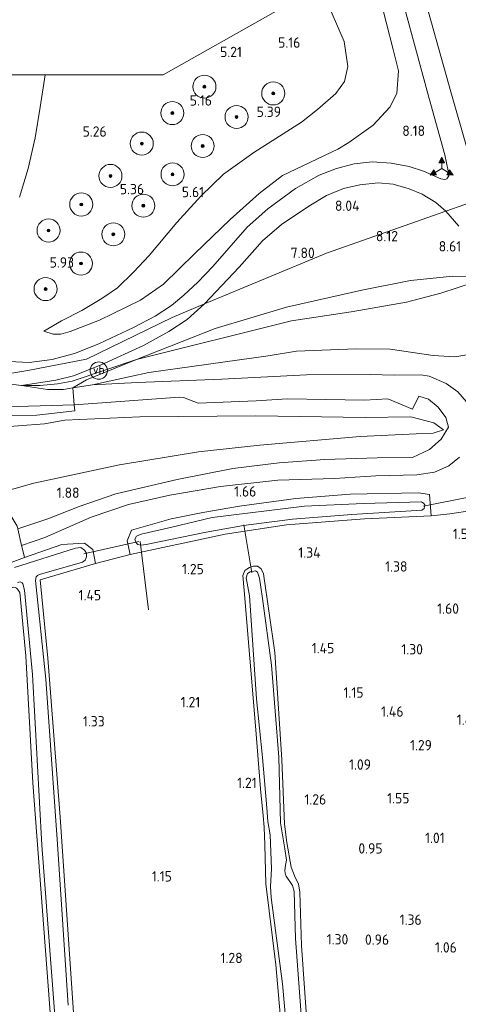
# Model space of a CAD drawing. Extents: x 130905 to 137824, y 412333 to 417928.
# Tile 256 of 256: x 136212 to 136288, y 416662 to 416833. Entities that reach past the tile are written whole.
import ezdxf
from ezdxf.enums import TextEntityAlignment as Align
from ezdxf.lldxf.tags import DXFTag

# ---------------------------------------------------------------- set-up
doc = ezdxf.new("R2010")
doc.units = 0
for name, color, linetype, lineweight in [('B-ME-BV-GELEIDECONSTRUCTIE_GELEIDERAIL-G', 210, 'BV-GELEIDERAIL', 18), ('B-ME-GR-BOOM-S', 90, 'Continuous', 25), ('B-ME-GR-GRAS-GV', 60, 'Continuous', 13), ('B-ME-GW-TALUD_KRUIN-G', 90, 'Continuous', 18), ('B-ME-GW-TALUD_TEEN-G', 90, 'Continuous', 18), ('B-ME-IE-MEUBILAIR_WEGMEUBILAIR-S', 7, 'Continuous', 25), ('B-ME-IE-MEUBILAIR_WEGMEUBILAIR_VERKEERSBORD-S', 7, 'Continuous', 25), ('B-ME-IE-TERREINAFSCHEIDING_DOORGANG-G', 210, 'Continuous', 18), ('B-ME-IE-TERREINAFSCHEIDING_KUNSTMATIG_HEKWERK-G', 20, 'IE-TERREINAFSCHEIDING-KUNSTMATIG', 18), ('B-ME-KG-GRENS_OPNAME-G', 210, 'KG-OPNAME', 18), ('B-ME-KL-MANTELBUIS-G', 7, 'Continuous', 18), ('B-ME-KW-KUNSTWERK_DUIKER-G', 170, 'Continuous', 18), ('B-ME-OG-WATER_SLOOT-G', 120, 'Continuous', 18), ('B-ME-OG-WATER_SLOOT-GV', 120, 'Continuous', 18), ('B-ME-VH-VERHARDING_ASFALT-GV', 252, 'Continuous', 18), ('B-ME-VH-VERHARDING_HALFVERHARDING-GV', 252, 'Continuous', 18), ('B-ME-WH-WINTERBED-G', 150, 'WH-WINTERBED', 18), ('X-XX-AL-HOOGTELABEL-S', 7, 'Continuous', 25)]:
    doc.layers.add(name, color=color, linetype=linetype, lineweight=lineweight)
doc.styles.add('NLCS-ISO', font='NLCS-ISO.ttf')
doc.styles.add('NLCS-ISO-ANNOTATIVE-T18', font='NLCS-ISO.ttf', dxfattribs={"height": 1.8})
doc.styles.get("Standard").update_dxf_attribs({"font": 'arial.ttf'})
doc.linetypes.add('BV-GELEIDERAIL', pattern='A,10,-3,[108,NLCS.SHX,S=1,R=0,X=0,Y=0],-3', length=16)
doc.linetypes.add('IE-TERREINAFSCHEIDING-KUNSTMATIG', pattern='A,4,[82,NLCS.SHX,S=0.75,R=90,X=0,Y=0],4,-2', length=10)
tags = doc.linetypes.add('KG-OPNAME', pattern='A,5.5,-2,["O",Standard,S=1.8,R=0,X=-0.5,Y=-0.9],-2,5.5,-2,[5,NLCS.SHX,S=0.75,R=0,X=0,Y=0],-2', length=19).pattern_tags.tags
tags[6] = DXFTag(74, 10)
tags = doc.linetypes.add('WH-WINTERBED', pattern='A,6,-3.5,["WB",Standard,S=1.8,R=0,X=-1.5,Y=-0.9],-3.5,6,-3.5,6,-3.5,6,-3.5,6,-3.5', length=51).pattern_tags.tags
tags[6] = DXFTag(74, 10)

# ---------------------------------------------------------------- blocks, each defined once
blk = doc.blocks.new('SAL-HOOGTELABEL-SO')
at = {"color": 0, "linetype": 'ByBlock', "lineweight": -2, "style": 'NLCS-ISO-ANNOTATIVE-T18'}
blk.add_attdef('HOOGTE', text='', height=1.8, dxfattribs=at).set_placement((2.79, 0), align=Align.RIGHT)
blk = doc.blocks.new('SGR-BOOM_01-SO')
at = {"linetype": 'ByBlock', "lineweight": 18}
h = blk.add_hatch(color=0, dxfattribs=at)
h.dxf.hatch_style = 1
edge = h.paths.add_edge_path()
edge.add_arc((0, 0), 0.25, 0, 360)
at = {"color": 0, "linetype": 'ByBlock', "lineweight": 18}
for radius in [2, 0.25]:
    blk.add_circle((0, 0), radius, dxfattribs=at)
blk = doc.blocks.new('SIE-WEG_VERKEERSBORD_WEGWIJZER-SO')
at = {"linetype": 'ByBlock', "lineweight": 18}
h = blk.add_hatch(color=0, dxfattribs=at)
h.dxf.hatch_style = 1
h.paths.add_polyline_path([(0.5, 1), (0, 2), (-0.5, 1)])
h = blk.add_hatch(color=0, dxfattribs=at)
h.dxf.hatch_style = 1
h.paths.add_polyline_path([(-1.38, -0.22), (-2, -1.15), (-0.88, -1.09)])
h = blk.add_hatch(color=0, dxfattribs=at)
h.dxf.hatch_style = 1
h.paths.add_polyline_path([(1.38, -0.22), (2, -1.15), (0.88, -1.09)])
at = {"color": 0, "linetype": 'ByBlock', "lineweight": 18}
for points in [[(0.5, 1), (0, 2), (-0.5, 1)], [(-1.38, -0.22), (-2, -1.15), (-0.88, -1.09)], [(1.38, -0.22), (2, -1.15), (0.88, -1.09)]]:
    blk.add_lwpolyline(points, close=True, dxfattribs=at)
for points in [[(-1.13, -0.65), (0, 0)], [(0, 1), (0, 0)], [(1.13, -0.65), (0, 0)]]:
    blk.add_lwpolyline(points, dxfattribs=at)
blk = doc.blocks.new('SIE-WEG_PAAL_VERKEERSBORD-SO')
at = {"color": 0, "linetype": 'ByBlock', "lineweight": 18}
blk.add_circle((0, 0), 1.5, dxfattribs=at)
at = {"color": 0, "linetype": 'ByBlock', "lineweight": 18, "style": 'NLCS-ISO'}
blk.add_text('vb', height=1.5, dxfattribs=at).set_placement((0, 0.13), align=Align.MIDDLE_CENTER)

msp = doc.modelspace()

# ---------------------------------------------------------------- linework, layer by layer
at = {"layer": 'B-ME-BV-GELEIDECONSTRUCTIE_GELEIDERAIL-G'}
msp.add_polyline3d([(136279.672, 416845.131, 9.072), (136286.539, 416820.778, 9.319), (136292.324, 416800.554, 9.546), (136297.056, 416784.707, 9.828)], dxfattribs=at)
at = {"layer": 'B-ME-GR-GRAS-GV'}
for points in [[(136276.242, 416843.735, 8.034), (136282.759, 416819.61, 8.344), (136285.478, 416809.819, 8.395), (136286.08, 416807.048, 8.438), (136286.163, 416806.154, 8.434), (136285.861, 416805.684, 8.434), (136285.486, 416805.53, 8.434), (136284.812, 416805.645, 8.438), (136281.786, 416806.963, 8.258), (136279.272, 416807.788, 8.197), (136276.162, 416808.389, 8.103), (136272.847, 416808.588, 7.909), (136269.765, 416808.232, 7.802), (136266.678, 416807.465, 7.776), (136263.686, 416806.283, 7.75), (136259.537, 416803.967, 7.669), (136254.761, 416800.425, 7.608), (136251.142, 416797.28, 7.449), (136245.217, 416790.452, 7.449), (136242.614, 416787.736, 7.389), (136240.136, 416785.482, 7.32), (136237.99, 416783.687, 7.299), (136235.153, 416781.854, 7.269), (136231.428, 416779.863, 7.226), (136225.534, 416777.07, 6.946), (136221.322, 416775.437, 6.903), (136217.26, 416774.29, 6.675), (136213.316, 416773.773, 6.585), (136209.823, 416773.988, 6.463)], [(136272.84, 416842.352, 7.815), (136276.516, 416828.117, 7.978), (136277.469, 416824.37, 7.998), (136277.134, 416820.481, 8.007), (136275.924, 416818.063, 7.846), (136273.062, 416814.941, 7.796), (136268.794, 416811.985, 7.65), (136266.912, 416810.813, 7.611), (136257.274, 416806.225, 7.489), (136253.242, 416803.118, 7.527), (136248.222, 416798.619, 7.531), (136242.078, 416792.706, 7.415), (136236.609, 416787.39, 7.243), (136232.657, 416784.593, 7.17), (136225.485, 416781.153, 6.998), (136220.42, 416779.162, 6.711), (136218.788, 416778.697, 6.504), (136217.468, 416778.701, 6.439), (136215.817, 416779.255, 6.276), (136218.883, 416781.003, 6.029), (136222.459, 416782.842, 6.044), (136225.895, 416784.895, 5.775), (136228.633, 416786.728, 5.819), (136231.424, 416789.484, 5.601), (136234.117, 416792.358, 5.446), (136238.964, 416798.096, 5.531), (136243.122, 416802.669, 5.501), (136247.075, 416806.458, 5.484), (136252.329, 416810.216, 5.488), (136260.597, 416815.488, 5.286), (136263.399, 416817.674, 5.179), (136266.539, 416820.468, 5.187), (136268.05, 416822.559, 5.355), (136268.63, 416825.12, 5.282), (136267.979, 416829.51, 5.192), (136263.999, 416838.756, 4.873)], [(136263.999, 416838.756, 4.873), (136267.979, 416829.51, 5.192), (136268.63, 416825.12, 5.282), (136268.05, 416822.559, 5.355), (136266.539, 416820.468, 5.187), (136263.399, 416817.674, 5.179), (136260.597, 416815.488, 5.286), (136252.329, 416810.216, 5.488), (136247.075, 416806.458, 5.484), (136243.122, 416802.669, 5.501), (136238.964, 416798.096, 5.531), (136234.117, 416792.358, 5.446), (136231.424, 416789.484, 5.601), (136228.633, 416786.728, 5.819), (136225.895, 416784.895, 5.775), (136222.459, 416782.842, 6.044), (136218.883, 416781.003, 6.029), (136215.817, 416779.255, 6.276), (136217.468, 416778.701, 6.439), (136218.788, 416778.697, 6.504), (136220.42, 416779.162, 6.711), (136225.485, 416781.153, 6.998), (136232.657, 416784.593, 7.17), (136236.609, 416787.39, 7.243), (136242.078, 416792.706, 7.415), (136248.222, 416798.619, 7.531), (136253.242, 416803.118, 7.527), (136257.274, 416806.225, 7.489), (136266.912, 416810.813, 7.611), (136268.794, 416811.985, 7.65), (136273.062, 416814.941, 7.796), (136275.924, 416818.063, 7.846), (136277.134, 416820.481, 8.007), (136277.469, 416824.37, 7.998), (136276.516, 416828.117, 7.978), (136272.84, 416842.352, 7.815)], [(136211.622, 416802.479, 5.652), (136213.121, 416807.46, 5.637), (136214.318, 416812.754, 5.456), (136215.201, 416818.114, 5.271), (136216.068, 416823.699, 5.094), (136236.561, 416823.719, 5.144), (136261.106, 416837.58, 4.873)], [(136290.157, 416788.717, 8.772), (136286.875, 416788.768, 8.597), (136279.549, 416788.005, 7.961), (136271.057, 416786.357, 7.565), (136258.007, 416783.368, 7.536), (136245.595, 416779.674, 7.334), (136231.942, 416774.316, 7.054), (136220.751, 416770.536, 6.807), (136218.224, 416770.095, 6.714), (136215.202, 416769.831, 6.585), (136211.941, 416769.824, 6.285), (136217.915, 416770.718, 6.737), (136221.013, 416771.456, 6.817), (136225.792, 416773.397, 6.946), (136233.151, 416776.731, 7.024), (136237.527, 416779.157, 7.148), (136240.708, 416781.279, 7.152), (136243.739, 416783.956, 7.157), (136249.784, 416790.339, 7.393), (136253.805, 416794.922, 7.505), (136257.128, 416797.723, 7.561), (136261.858, 416800.93, 7.677), (136264.938, 416802.743, 7.785), (136267.862, 416803.972, 7.819), (136270.716, 416804.599, 7.871), (136273.918, 416804.97, 7.926), (136276.507, 416804.709, 7.957), (136279.29, 416803.918, 8.094), (136281.555, 416802.989, 8.249), (136283.901, 416801.567, 8.352), (136285.642, 416800.039, 8.465), (136287.901, 416797.437, 8.524)], [(136289.229, 416766.972, 2.526), (136287.765, 416768.697, 2.614), (136285.717, 416770.166, 2.739), (136282.789, 416771.405, 3.126), (136281.321, 416771.682, 3.139), (136276.704, 416771.616, 3.289), (136272.498, 416771.694, 3.401), (136261.471, 416771.639, 3.672), (136246.745, 416770.905, 4.499), (136232.121, 416770.32, 5.54), (136224.314, 416769.92, 6.025), (136230.911, 416771.379, 5.671), (136234.098, 416772.052, 5.591), (136254.788, 416774.934, 4.247), (136259.704, 416775.743, 4.074), (136270.051, 416776.175, 3.752), (136276, 416776.115, 3.552), (136283.46, 416774.981, 3.265), (136287.237, 416774.759, 3.201), (136293.803, 416775.9, 3.105)], [(136207.234, 416766.053, 6.21), (136221.084, 416766.464, 5.927), (136221.209, 416765.427, 5.897), (136214.646, 416764.648, 6.099), (136207.675, 416764.565, 6.185)], [(136207.675, 416764.565, 6.185), (136214.646, 416764.648, 6.099), (136221.209, 416765.427, 5.897), (136221.084, 416766.464, 5.927), (136225.15, 416766.742, 5.709), (136239.37, 416767.789, 4.942), (136240.078, 416767.724, 4.947), (136242.643, 416766.738, 4.554), (136252.717, 416767.167, 4.048), (136258.151, 416767.479, 3.77), (136264.801, 416767.354, 3.486), (136271.553, 416767.259, 3.151), (136275.59, 416767.501, 3.201), (136279.869, 416765.701, 3.101), (136280.975, 416767.97, 3.076), (136282.68, 416767.439, 2.826), (136284.329, 416766.031, 2.751), (136285.668, 416764.273, 2.451), (136286.106, 416762.558, 2.301), (136284.831, 416760.52, 2.201), (136282.805, 416758.683, 2.051), (136279.896, 416757.322, 1.926), (136273.716, 416757.261, 1.864), (136264.628, 416756.945, 1.801), (136256.721, 416756.367, 1.789), (136248.695, 416755.392, 1.739), (136239.005, 416753.468, 1.851), (136228.374, 416751.03, 1.751), (136221.975, 416748.804, 1.801), (136216.534, 416746.647, 1.826), (136211.302, 416744.954, 1.7)], [(136207.115, 416750.888, 2.156), (136214.088, 416752.847, 2.341), (136229.003, 416756.053, 2.308), (136242.729, 416758.289, 2.175), (136253.333, 416759.441, 1.993), (136270.77, 416760.953, 2.138), (136280.499, 416761.42, 2.293), (136283.48, 416761.559, 2.297), (136285.244, 416762.107, 2.315), (136283.552, 416763.3, 2.666), (136279.568, 416764.364, 2.968), (136271.676, 416764.225, 3.076), (136252.673, 416764.557, 4.056), (136232.491, 416764.395, 5.123), (136219.504, 416763.769, 5.723), (136215.941, 416763.167, 5.773), (136202.196, 416762.097, 6.15)], [(136221.675, 416650.814, 1.338), (136220.166, 416672.859, 1.374), (136218.658, 416694.904, 1.41), (136216.561, 416722.526, 1.33), (136215.213, 416736.09, 1.418), (136224.813, 416738.953, 1.623), (136230.812, 416740.494, 1.615), (136247.325, 416744.01, 1.334), (136258.001, 416745.627, 1.322), (136271.522, 416746.651, 1.421), (136283.143, 416747.219, 1.525), (136286.367, 416747.515, 1.596), (136290.252, 416748.109, 1.541), (136292.078, 416748.39, 1.515), (136296.36, 416749.615, 1.551), (136297.624, 416749.976, 1.562), (136329.588, 416760.791, 1.299), (136337.709, 416734.567, 1.248), (136345.829, 416708.344, 1.197), (136352.099, 416688.042, 1.236), (136358.368, 416667.739, 1.274), (136366.392, 416640.671, 1.111)], [(136290.252, 416748.109, 1.541), (136286.367, 416747.515, 1.596), (136283.143, 416747.219, 1.525), (136282.804, 416750.902, 1.753), (136280.892, 416751.164, 1.743), (136269.054, 416750.946, 1.698), (136259.609, 416750.189, 1.645), (136249.811, 416748.868, 1.672), (136243.437, 416747.759, 1.622), (136237.97, 416746.651, 1.615), (136231.06, 416744.705, 1.598), (136230.309, 416742.867, 1.618), (136230.812, 416740.494, 1.615), (136224.813, 416738.953, 1.623), (136224.344, 416741.377, 1.653), (136222.882, 416742.424, 1.644), (136218.996, 416742.227, 1.737), (136212.475, 416739.951, 1.61), (136212.13, 416741.39, 1.666), (136211.973, 416742.064, 1.672), (136216.022, 416743.452, 1.751), (136224.056, 416746.981, 1.776), (136230.568, 416749.148, 1.839), (136237.724, 416750.807, 1.764), (136246.554, 416752.285, 1.714), (136256.508, 416753.374, 1.626), (136266.304, 416753.679, 1.739), (136273.479, 416754.14, 1.789), (136280.605, 416754.294, 1.851), (136283.722, 416754.763, 1.876), (136286.162, 416755.866, 1.914), (136288.035, 416757.374, 1.926)], [(136196.059, 416733.842, 1.457), (136212.475, 416739.951, 1.61), (136218.996, 416742.227, 1.737), (136222.882, 416742.424, 1.644), (136224.344, 416741.377, 1.653), (136224.813, 416738.953, 1.623), (136215.213, 416736.09, 1.418), (136216.561, 416722.526, 1.33), (136218.658, 416694.904, 1.41), (136220.166, 416672.859, 1.374), (136221.675, 416650.814, 1.338)], [(136220.057, 416662.284, 0.73), (136218.232, 416690.216, 0.73), (136216.194, 416718.875, 0.73), (136214.4, 416735.988, 0.73), (136214.503, 416736.616, 0.73), (136214.761, 416736.827, 0.73), (136215.072, 416736.996, 0.73), (136222.559, 416739.14, 0.73), (136223.036, 416739.521, 0.73), (136223.242, 416740.071, 0.73), (136223.24, 416740.69, 0.73), (136222.912, 416741.249, 0.73), (136222.278, 416741.694, 0.73), (136221.366, 416741.609, 0.73), (136210.721, 416738.258, 0.73)], [(136262.279, 416648.82, 1.197), (136260.569, 416672.682, 1.197), (136260.315, 416681.907, 1.046), (136260.045, 416683.35, 1.042), (136259.519, 416684.428, 1.037), (136258.788, 416686.226, 1.157), (136258.042, 416690.51, 1.167), (136257.635, 416693.684, 1.177), (136257.17, 416704.925, 1.257), (136255.99, 416723.485, 1.218), (136254.008, 416737.139, 1.194), (136253.592, 416738.021, 1.221), (136252.955, 416738.436, 1.211), (136252.254, 416738.452, 1.307), (136251.543, 416738.214, 1.267), (136251.076, 416737.96, 1.192), (136250.731, 416737.705, 1.192), (136250.407, 416736.842, 1.168), (136250.627, 416734.23, 1.21), (136252.597, 416710.756, 1.257), (136253.481, 416699.813, 1.331), (136253.919, 416695.121, 1.217), (136254.137, 416693.184, 1.232), (136254.247, 416690.132, 1.17), (136254.382, 416683.371, 1.15), (136256.158, 416669.277, 1.188), (136259.392, 416632.474, 1.141)], [(136259.392, 416632.474, 1.141), (136256.158, 416669.277, 1.188), (136254.382, 416683.371, 1.15), (136254.247, 416690.132, 1.17), (136254.137, 416693.184, 1.232), (136253.919, 416695.121, 1.217), (136253.481, 416699.813, 1.331), (136252.597, 416710.756, 1.257), (136250.627, 416734.23, 1.21), (136250.407, 416736.842, 1.168), (136250.731, 416737.705, 1.192), (136251.076, 416737.96, 1.192), (136251.543, 416738.214, 1.267), (136252.254, 416738.452, 1.307), (136252.955, 416738.436, 1.211), (136253.592, 416738.021, 1.221), (136254.008, 416737.139, 1.194), (136255.99, 416723.485, 1.218), (136257.17, 416704.925, 1.257), (136257.635, 416693.684, 1.177), (136258.042, 416690.51, 1.167), (136258.788, 416686.226, 1.157), (136259.519, 416684.428, 1.037), (136260.045, 416683.35, 1.042), (136260.315, 416681.907, 1.046), (136260.569, 416672.682, 1.197), (136262.279, 416648.82, 1.197)], [(136261.03, 416653.682, 0.87), (136259.528, 416673.865, 0.87), (136259.348, 416682.046, 0.87), (136259.044, 416683.058, 0.874), (136257.957, 416684.655, 0.874), (136257.801, 416684.919, 0.874), (136257.706, 416685.582, 0.874), (136257.832, 416686.606, 0.874), (136257.968, 416687.437, 0.874), (136257.673, 416689.446, 0.874), (136256.94, 416693.935, 0.874), (136256.674, 416705.304, 0.874), (136255.359, 416721.273, 0.874), (136253.838, 416732.832, 0.874), (136253.549, 416734.817, 0.874), (136253.286, 416736.383, 0.874), (136252.944, 416737.42, 0.874), (136252.601, 416737.66, 0.874), (136251.657, 416737.484, 0.874), (136251.198, 416737.178, 0.874), (136251.007, 416736.453, 0.874), (136251.566, 416733.341, 0.874), (136252.763, 416715.442, 0.874), (136253.834, 416705.261, 0.874), (136254.57, 416696.527, 0.874), (136254.735, 416694.176, 0.874), (136255.137, 416691.846, 0.87), (136255.362, 416685.95, 0.87), (136255.234, 416682.886, 0.87), (136255.324, 416680.958, 0.87), (136257.287, 416666.028, 0.87), (136260.127, 416634.359, 0.87)], [(136211.293, 416735.631, 0.73), (136211.717, 416735.765, 0.73), (136212.06, 416735.557, 0.73), (136212.171, 416735.42, 0.73), (136212.497, 416734.282, 0.73), (136213.879, 416719.681, 0.73), (136215.496, 416690.034, 0.73), (136218.252, 416653.679, 0.73), (136220.694, 416618.495, 0.73), (136224.086, 416578.692, 0.73), (136226.27, 416551.947, 0.73), (136228.455, 416525.202, 0.73), (136227.419, 416526.618, 1.302), (136226.092, 416543.911, 1.352), (136223.581, 416576.652, 1.363), (136221.296, 416603.183, 1.372), (136219.31, 416629.074, 1.388), (136216.848, 416662.57, 1.343), (136213.932, 416700.867, 1.216), (136212.688, 416722.884, 1.245), (136211.682, 416733.918, 1.361), (136211.247, 416734.495, 1.421)], [(136211.247, 416734.495, 1.421), (136211.682, 416733.918, 1.361), (136212.688, 416722.884, 1.245), (136213.932, 416700.867, 1.216), (136216.848, 416662.57, 1.343), (136219.31, 416629.074, 1.388), (136221.296, 416603.183, 1.372), (136223.581, 416576.652, 1.363), (136226.092, 416543.911, 1.352), (136227.419, 416526.618, 1.302), (136198.46, 416568.633, 1.322)]]:
    msp.add_polyline3d(points, dxfattribs=at)
for points in [[(136258.839, 416781.043, 6.967), (136231.942, 416774.316, 7.054), (136245.595, 416779.674, 7.334), (136258.007, 416783.368, 7.536), (136271.057, 416786.357, 7.565), (136279.549, 416788.005, 7.961), (136286.875, 416788.768, 8.597), (136290.157, 416788.717, 8.772), (136290.469, 416787.696, 8.197), (136284.785, 416785.804, 7.908), (136278.855, 416784.263, 7.559), (136269.207, 416782.61, 7.071)], [(136292.459, 416781.185, 5.517), (136293.803, 416775.9, 3.105), (136287.237, 416774.759, 3.201), (136283.46, 416774.981, 3.265), (136276, 416776.115, 3.552), (136270.051, 416776.175, 3.752), (136259.704, 416775.743, 4.074), (136254.788, 416774.934, 4.247), (136234.098, 416772.052, 5.591), (136230.911, 416771.379, 5.671), (136224.314, 416769.92, 6.025), (136220.892, 416769.377, 6.124), (136223.274, 416770.792, 6.723), (136229.478, 416773.355, 6.938), (136231.942, 416774.316, 7.054), (136258.839, 416781.043, 6.967), (136269.207, 416782.61, 7.071), (136278.855, 416784.263, 7.559), (136284.785, 416785.804, 7.908), (136290.469, 416787.696, 8.197)], [(136220.892, 416769.377, 6.124), (136219.239, 416769.083, 6.189), (136216.452, 416769.108, 6.219), (136211.941, 416769.824, 6.285), (136215.202, 416769.831, 6.585), (136218.224, 416770.095, 6.714), (136220.751, 416770.536, 6.807), (136231.942, 416774.316, 7.054), (136229.478, 416773.355, 6.938), (136223.274, 416770.792, 6.723)], [(136252.673, 416764.557, 4.056), (136271.676, 416764.225, 3.076), (136279.568, 416764.364, 2.968), (136283.552, 416763.3, 2.666), (136285.244, 416762.107, 2.315), (136283.48, 416761.559, 2.297), (136280.499, 416761.42, 2.293), (136270.77, 416760.953, 2.138), (136253.333, 416759.441, 1.993), (136242.729, 416758.289, 2.175), (136229.003, 416756.053, 2.308), (136214.088, 416752.847, 2.341), (136207.115, 416750.888, 2.156), (136204.79, 416753.493, 3.123), (136197.577, 416761.399, 6.198), (136202.196, 416762.097, 6.15), (136215.941, 416763.167, 5.773), (136219.504, 416763.769, 5.723), (136232.491, 416764.395, 5.123)], [(136282.804, 416750.902, 1.753), (136283.143, 416747.219, 1.525), (136271.522, 416746.651, 1.421), (136258.001, 416745.627, 1.322), (136247.325, 416744.01, 1.334), (136230.812, 416740.494, 1.615), (136230.309, 416742.867, 1.618), (136231.06, 416744.705, 1.598), (136237.97, 416746.651, 1.615), (136243.437, 416747.759, 1.622), (136249.811, 416748.868, 1.672), (136259.609, 416750.189, 1.645), (136269.054, 416750.946, 1.698), (136280.892, 416751.164, 1.743)], [(136135.686, 416709.436, 1.326), (136109.152, 416698.059, 1.326), (136103.723, 416706.02, 1.679), (136122.147, 416713.352, 1.695), (136145.481, 416724.354, 1.852), (136163.854, 416732.334, 1.887), (136184.395, 416740.782, 1.856), (136207.115, 416750.888, 2.156), (136209.63, 416747.987, 1.876), (136211.197, 416745.406, 1.704), (136211.302, 416744.954, 1.7), (136211.973, 416742.064, 1.672), (136212.13, 416741.39, 1.666), (136212.475, 416739.951, 1.61), (136196.059, 416733.842, 1.457), (136181.298, 416727.946, 1.264), (136179.79, 416727.209, 1.39), (136178.555, 416726.641, 1.248), (136174.678, 416725.162, 1.184), (136173.373, 416724.54, 1.36), (136153.418, 416716.696, 1.382), (136151.536, 416716.085, 1.372), (136147.108, 416714.415, 1.256)], [(136232.175, 416742.195, 0.41), (136232.703, 416742.096, 0.41), (136233.619, 416742.21, 0.41), (136244.029, 416744.361, 0.41), (136250.516, 416745.497, 0.41), (136259.046, 416746.591, 0.41), (136269.327, 416747.444, 0.41), (136281.497, 416748.153, 0.41), (136281.915, 416748.444, 0.41), (136281.952, 416748.799, 0.41), (136281.995, 416749.032, 0.41), (136282.013, 416749.128, 0.41), (136281.867, 416749.346, 0.41), (136281.457, 416749.629, 0.41), (136271.36, 416749.349, 0.41), (136261.105, 416748.865, 0.41), (136245.073, 416746.903, 0.41), (136238.095, 416745.227, 0.41), (136232.76, 416744.01, 0.41), (136231.939, 416743.641, 0.41), (136231.668, 416743.125, 0.41), (136231.825, 416742.637, 0.41), (136232.007, 416742.397, 0.41)]]:
    msp.add_polyline3d(points, close=True, dxfattribs=at)
at = {"layer": 'B-ME-GW-TALUD_KRUIN-G'}
for points in [[(136272.84, 416842.352, 7.815), (136276.516, 416828.117, 7.978), (136277.469, 416824.37, 7.998), (136277.134, 416820.481, 8.007), (136275.924, 416818.063, 7.846), (136273.062, 416814.941, 7.796), (136268.794, 416811.985, 7.65), (136266.912, 416810.813, 7.611), (136257.274, 416806.225, 7.489), (136253.242, 416803.118, 7.527), (136248.222, 416798.619, 7.531), (136242.078, 416792.706, 7.415), (136236.609, 416787.39, 7.243), (136232.657, 416784.593, 7.17), (136225.485, 416781.153, 6.998), (136220.42, 416779.162, 6.711), (136218.788, 416778.697, 6.504), (136217.468, 416778.701, 6.439), (136215.817, 416779.255, 6.276)], [(136290.469, 416787.696, 8.197), (136284.785, 416785.804, 7.908), (136278.855, 416784.263, 7.559), (136269.207, 416782.61, 7.071), (136258.839, 416781.043, 6.967), (136231.942, 416774.316, 7.054), (136220.751, 416770.536, 6.807), (136218.224, 416770.095, 6.714), (136215.202, 416769.831, 6.585), (136211.941, 416769.824, 6.285)], [(136093.448, 416720.882, 6.194), (136104.447, 416726.428, 6.297), (136119.78, 416734.886, 6.406), (136131.689, 416740.19, 6.422), (136146.502, 416745.443, 6.214), (136160.459, 416750.049, 6.373), (136180.472, 416755.877, 6.278), (136197.577, 416761.399, 6.198), (136202.196, 416762.097, 6.15), (136215.941, 416763.167, 5.773), (136219.504, 416763.769, 5.723), (136232.491, 416764.395, 5.123), (136252.673, 416764.557, 4.056), (136271.676, 416764.225, 3.076), (136279.568, 416764.364, 2.968), (136283.552, 416763.3, 2.666), (136285.244, 416762.107, 2.315)]]:
    msp.add_polyline3d(points, dxfattribs=at)
at = {"layer": 'B-ME-GW-TALUD_TEEN-G'}
for points in [[(136215.817, 416779.255, 6.276), (136218.883, 416781.003, 6.029), (136222.459, 416782.842, 6.044), (136225.895, 416784.895, 5.775), (136228.633, 416786.728, 5.819), (136231.424, 416789.484, 5.601), (136234.117, 416792.358, 5.446), (136238.964, 416798.096, 5.531), (136243.122, 416802.669, 5.501), (136247.075, 416806.458, 5.484), (136252.329, 416810.216, 5.488), (136260.597, 416815.488, 5.286), (136263.399, 416817.674, 5.179), (136266.539, 416820.468, 5.187), (136268.05, 416822.559, 5.355), (136268.63, 416825.12, 5.282), (136267.979, 416829.51, 5.192), (136263.999, 416838.756, 4.873)], [(136420.595, 416833.727, 2.596), (136412.834, 416826.602, 2.383), (136403.446, 416817.204, 2.048), (136393.055, 416808.104, 1.708), (136383.261, 416800.204, 1.633), (136371.403, 416793.42, 1.881), (136359.896, 416788.603, 1.9), (136344.797, 416783.246, 2.051), (136330.853, 416779.316, 2.103), (136321.292, 416778.423, 2.127), (136318.222, 416779.086, 2.437), (136315.622, 416780.088, 2.852), (136314.073, 416781.246, 2.888), (136293.803, 416775.9, 3.105), (136287.237, 416774.759, 3.201), (136283.46, 416774.981, 3.265), (136276, 416776.115, 3.552), (136270.051, 416776.175, 3.752), (136259.704, 416775.743, 4.074), (136254.788, 416774.934, 4.247), (136234.098, 416772.052, 5.591), (136230.911, 416771.379, 5.671), (136224.314, 416769.92, 6.025)], [(136211.941, 416769.824, 6.285), (136216.452, 416769.108, 6.219), (136219.239, 416769.083, 6.189), (136220.892, 416769.377, 6.124), (136224.314, 416769.92, 6.025)], [(136103.723, 416706.02, 1.679), (136122.147, 416713.352, 1.695), (136145.481, 416724.354, 1.852), (136163.854, 416732.334, 1.887), (136184.395, 416740.782, 1.856), (136207.115, 416750.888, 2.156), (136214.088, 416752.847, 2.341), (136229.003, 416756.053, 2.308), (136242.729, 416758.289, 2.175), (136253.333, 416759.441, 1.993), (136270.77, 416760.953, 2.138), (136280.499, 416761.42, 2.293), (136283.48, 416761.559, 2.297), (136285.244, 416762.107, 2.315)]]:
    msp.add_polyline3d(points, dxfattribs=at)
at = {"layer": 'B-ME-IE-TERREINAFSCHEIDING_DOORGANG-G'}
for points in [[(136220.892, 416769.377, 6.124), (136221.084, 416766.464, 5.927), (136221.209, 416765.427, 5.897)], [(136286.367, 416747.515, 1.596), (136290.252, 416748.109, 1.541)], [(136211.197, 416745.406, 1.704), (136211.302, 416744.954, 1.7), (136211.973, 416742.064, 1.672), (136212.13, 416741.39, 1.666)], [(136224.813, 416738.953, 1.623), (136230.812, 416740.494, 1.615)]]:
    msp.add_polyline3d(points, dxfattribs=at)
at = {"layer": 'B-ME-IE-TERREINAFSCHEIDING_KUNSTMATIG_HEKWERK-G'}
for points in [[(136220.892, 416769.377, 6.124), (136223.274, 416770.792, 6.723), (136229.478, 416773.355, 6.938), (136231.942, 416774.316, 7.054), (136245.595, 416779.674, 7.334), (136258.007, 416783.368, 7.536), (136271.057, 416786.357, 7.565), (136279.549, 416788.005, 7.961), (136286.875, 416788.768, 8.597), (136290.157, 416788.717, 8.772)], [(136221.209, 416765.427, 5.897), (136214.646, 416764.648, 6.099), (136207.675, 416764.565, 6.185), (136203.204, 416765.283, 6.288), (136194.429, 416765.02, 6.224), (136187.874, 416762.747, 6.34), (136175.896, 416758.179, 6.353), (136160.658, 416752.829, 6.542), (136136.889, 416744.307, 6.585), (136126.195, 416740.316, 6.598), (136117.5, 416737.115, 6.641), (136113.44, 416735.54, 6.671), (136106.75, 416730.327, 6.671), (136099.955, 416725.161, 6.447)], [(136283.143, 416747.219, 1.525), (136286.367, 416747.515, 1.596)], [(136212.475, 416739.951, 1.61), (136212.13, 416741.39, 1.666)]]:
    msp.add_polyline3d(points, dxfattribs=at)
at = {"layer": 'B-ME-KG-GRENS_OPNAME-G'}
msp.add_polyline3d([(136261.106, 416837.58, 4.873), (136236.561, 416823.719, 5.144), (136216.068, 416823.699, 5.094), (136210.504, 416823.719, 4.989), (136206.899, 416823.719, 4.796), (136200.209, 416823.719, 1.111), (136199.155, 416823.719, 0.044), (136197.554, 416823.719, 0.044), (136195.837, 416823.62, 1.07), (136182.281, 416823.719, 0.982), (136160.477, 416814.924, 0.999), (136127.068, 416801.449, 1.038), (136104.775, 416786.154, 1.034), (136076.208, 416766.556, 0.84), (136071.644, 416764.627, 0.811), (136065.154, 416761.884, 0.844)], dxfattribs=at)
at = {"layer": 'B-ME-KL-MANTELBUIS-G'}
msp.add_polyline3d([(136234.017, 416730.912, 0.804), (136232.563, 416742.728, 0.834)], dxfattribs=at)
at = {"layer": 'B-ME-KW-KUNSTWERK_DUIKER-G'}
for points in [[(136297.521, 416751.989, 0.95), (136281.81, 416748.872, 0.62)], [(136251.991, 416737.3, 0.892), (136250.598, 416745.66, 0.792)], [(136222.806, 416740.593, 0.604), (136232.366, 416742.745, 0.41)]]:
    msp.add_polyline3d(points, dxfattribs=at)
at = {"layer": 'B-ME-OG-WATER_SLOOT-G'}
msp.add_polyline3d([(136230.812, 416740.494, 1.615), (136230.309, 416742.867, 1.618), (136231.06, 416744.705, 1.598), (136237.97, 416746.651, 1.615), (136243.437, 416747.759, 1.622), (136249.811, 416748.868, 1.672), (136259.609, 416750.189, 1.645), (136269.054, 416750.946, 1.698), (136280.892, 416751.164, 1.743), (136282.804, 416750.902, 1.753), (136283.143, 416747.219, 1.525), (136271.522, 416746.651, 1.421), (136258.001, 416745.627, 1.322), (136247.325, 416744.01, 1.334)], close=True, dxfattribs=at)
for points in [[(136179.79, 416727.209, 1.39), (136181.298, 416727.946, 1.264), (136196.059, 416733.842, 1.457), (136212.475, 416739.951, 1.61), (136218.996, 416742.227, 1.737), (136222.882, 416742.424, 1.644), (136224.344, 416741.377, 1.653), (136224.813, 416738.953, 1.623), (136215.213, 416736.09, 1.418), (136216.561, 416722.526, 1.33), (136218.658, 416694.904, 1.41), (136220.166, 416672.859, 1.374), (136221.675, 416650.814, 1.338), (136223.514, 416625.538, 1.304), (136225.353, 416600.263, 1.27), (136227.003, 416578.574, 1.372), (136228.653, 416556.885, 1.474), (136231.063, 416521.384, 1.476)], [(136260.045, 416683.35, 1.042), (136259.519, 416684.428, 1.037), (136258.788, 416686.226, 1.157), (136258.042, 416690.51, 1.167), (136257.635, 416693.684, 1.177), (136257.17, 416704.925, 1.257), (136255.99, 416723.485, 1.218), (136254.008, 416737.139, 1.194), (136253.592, 416738.021, 1.221), (136252.955, 416738.436, 1.211), (136252.254, 416738.452, 1.307), (136251.543, 416738.214, 1.267), (136251.076, 416737.96, 1.192), (136250.731, 416737.705, 1.192), (136250.407, 416736.842, 1.168), (136250.627, 416734.23, 1.21), (136252.597, 416710.756, 1.257), (136253.481, 416699.813, 1.331), (136253.919, 416695.121, 1.217), (136254.137, 416693.184, 1.232), (136254.247, 416690.132, 1.17), (136254.382, 416683.371, 1.15)], [(136179.79, 416727.209, 1.39), (136179.47, 416726.407, 1.37), (136179.723, 416724.985, 1.36), (136180.308, 416724.09, 1.265), (136181.183, 416723.669, 1.255), (136183.682, 416724.435, 1.408), (136208.702, 416734.139, 1.425), (136210.571, 416734.791, 1.425), (136210.852, 416734.771, 1.425), (136211.096, 416734.652, 1.425), (136211.247, 416734.495, 1.421), (136211.682, 416733.918, 1.361), (136212.688, 416722.884, 1.245), (136213.932, 416700.867, 1.216), (136216.848, 416662.57, 1.343), (136219.31, 416629.074, 1.388), (136221.296, 416603.183, 1.372), (136223.581, 416576.652, 1.363), (136226.092, 416543.911, 1.352), (136227.419, 416526.618, 1.302)], [(136270.758, 416499.251, 1.625), (136268.588, 416526.877, 1.244), (136265.158, 416563.571, 1.154), (136262.615, 416595.762, 1.128), (136259.392, 416632.474, 1.141), (136256.158, 416669.277, 1.188), (136254.382, 416683.371, 1.15)], [(136260.045, 416683.35, 1.042), (136260.315, 416681.907, 1.046), (136260.569, 416672.682, 1.197), (136262.279, 416648.82, 1.197), (136264.784, 416618.054, 1.141), (136266.727, 416596.557, 1.137), (136269.077, 416564.395, 1.137), (136271.34, 416533.965, 1.188), (136274.397, 416500.144, 1.543)]]:
    msp.add_polyline3d(points, dxfattribs=at)
at = {"layer": 'B-ME-OG-WATER_SLOOT-GV'}
msp.add_polyline3d([(136233.619, 416742.21, 0.41), (136232.703, 416742.096, 0.41), (136232.175, 416742.195, 0.41), (136232.007, 416742.397, 0.41), (136231.825, 416742.637, 0.41), (136231.668, 416743.125, 0.41), (136231.939, 416743.641, 0.41), (136232.76, 416744.01, 0.41), (136238.095, 416745.227, 0.41), (136245.073, 416746.903, 0.41), (136261.105, 416748.865, 0.41), (136271.36, 416749.349, 0.41), (136281.457, 416749.629, 0.41), (136281.867, 416749.346, 0.41), (136282.013, 416749.128, 0.41), (136281.995, 416749.032, 0.41), (136281.952, 416748.799, 0.41), (136281.915, 416748.444, 0.41), (136281.497, 416748.153, 0.41), (136269.327, 416747.444, 0.41), (136259.046, 416746.591, 0.41), (136250.516, 416745.497, 0.41), (136244.029, 416744.361, 0.41)], close=True, dxfattribs=at)
for points in [[(136210.721, 416738.258, 0.73), (136221.366, 416741.609, 0.73), (136222.278, 416741.694, 0.73), (136222.912, 416741.249, 0.73), (136223.24, 416740.69, 0.73), (136223.242, 416740.071, 0.73), (136223.036, 416739.521, 0.73), (136222.559, 416739.14, 0.73), (136215.072, 416736.996, 0.73), (136214.761, 416736.827, 0.73), (136214.503, 416736.616, 0.73), (136214.4, 416735.988, 0.73), (136216.194, 416718.875, 0.73), (136218.232, 416690.216, 0.73), (136220.057, 416662.284, 0.73)], [(136260.127, 416634.359, 0.87), (136257.287, 416666.028, 0.87), (136255.324, 416680.958, 0.87), (136255.234, 416682.886, 0.87), (136255.362, 416685.95, 0.87), (136255.137, 416691.846, 0.87), (136254.735, 416694.176, 0.874), (136254.57, 416696.527, 0.874), (136253.834, 416705.261, 0.874), (136252.763, 416715.442, 0.874), (136251.566, 416733.341, 0.874), (136251.007, 416736.453, 0.874), (136251.198, 416737.178, 0.874), (136251.657, 416737.484, 0.874), (136252.601, 416737.66, 0.874), (136252.944, 416737.42, 0.874), (136253.286, 416736.383, 0.874), (136253.549, 416734.817, 0.874), (136253.838, 416732.832, 0.874), (136255.359, 416721.273, 0.874), (136256.674, 416705.304, 0.874), (136256.94, 416693.935, 0.874), (136257.673, 416689.446, 0.874), (136257.968, 416687.437, 0.874), (136257.832, 416686.606, 0.874), (136257.706, 416685.582, 0.874), (136257.801, 416684.919, 0.874), (136257.957, 416684.655, 0.874), (136259.044, 416683.058, 0.874), (136259.348, 416682.046, 0.87), (136259.528, 416673.865, 0.87), (136261.03, 416653.682, 0.87)], [(136218.252, 416653.679, 0.73), (136215.496, 416690.034, 0.73), (136213.879, 416719.681, 0.73), (136212.497, 416734.282, 0.73), (136212.171, 416735.42, 0.73), (136212.06, 416735.557, 0.73), (136211.717, 416735.765, 0.73), (136211.293, 416735.631, 0.73)]]:
    msp.add_polyline3d(points, dxfattribs=at)
at = {"layer": 'B-ME-VH-VERHARDING_ASFALT-GV'}
for points in [[(136209.823, 416773.988, 6.463), (136213.316, 416773.773, 6.585), (136217.26, 416774.29, 6.675), (136221.322, 416775.437, 6.903), (136225.534, 416777.07, 6.946), (136231.428, 416779.863, 7.226), (136235.153, 416781.854, 7.269), (136237.99, 416783.687, 7.299), (136240.136, 416785.482, 7.32), (136242.614, 416787.736, 7.389), (136245.217, 416790.452, 7.449), (136251.142, 416797.28, 7.449), (136254.761, 416800.425, 7.608), (136259.537, 416803.967, 7.669), (136263.686, 416806.283, 7.75), (136266.678, 416807.465, 7.776), (136269.765, 416808.232, 7.802), (136272.847, 416808.588, 7.909), (136276.162, 416808.389, 8.103), (136279.272, 416807.788, 8.197), (136281.786, 416806.963, 8.258), (136284.812, 416805.645, 8.438), (136285.486, 416805.53, 8.434), (136285.861, 416805.684, 8.434), (136286.163, 416806.154, 8.434), (136286.08, 416807.048, 8.438), (136285.478, 416809.819, 8.395), (136282.759, 416819.61, 8.344), (136276.242, 416843.735, 8.034)], [(136210.504, 416823.719, 4.989), (136216.068, 416823.699, 5.094), (136215.201, 416818.114, 5.271), (136214.318, 416812.754, 5.456), (136213.121, 416807.46, 5.637), (136211.622, 416802.479, 5.652)], [(136287.901, 416797.437, 8.524), (136285.642, 416800.039, 8.465), (136283.901, 416801.567, 8.352), (136281.555, 416802.989, 8.249), (136279.29, 416803.918, 8.094), (136276.507, 416804.709, 7.957), (136273.918, 416804.97, 7.926), (136270.716, 416804.599, 7.871), (136267.862, 416803.972, 7.819), (136264.938, 416802.743, 7.785), (136261.858, 416800.93, 7.677), (136257.128, 416797.723, 7.561), (136253.805, 416794.922, 7.505), (136249.784, 416790.339, 7.393), (136243.739, 416783.956, 7.157), (136240.708, 416781.279, 7.152), (136237.527, 416779.157, 7.148), (136233.151, 416776.731, 7.024), (136225.792, 416773.397, 6.946), (136221.013, 416771.456, 6.817), (136217.915, 416770.718, 6.737), (136211.941, 416769.824, 6.285), (136208.686, 416770.232, 6.383)]]:
    msp.add_polyline3d(points, dxfattribs=at)
at = {"layer": 'B-ME-VH-VERHARDING_HALFVERHARDING-GV'}
msp.add_polyline3d([(136216.452, 416769.108, 6.219), (136219.239, 416769.083, 6.189), (136220.892, 416769.377, 6.124), (136221.084, 416766.464, 5.927), (136207.234, 416766.053, 6.21), (136205.734, 416766.425, 6.22), (136204.372, 416766.787, 6.314), (136202.651, 416767.87, 6.353), (136199.205, 416770.173, 6.408), (136195.526, 416771.788, 6.434), (136194, 416772.889, 6.364), (136192.269, 416772.891, 6.373), (136193.621, 416773.491, 6.433), (136195.837, 416773.886, 6.463), (136197.582, 416773.91, 6.433), (136200.106, 416773.379, 6.473), (136202.272, 416772.418, 6.423), (136203.835, 416771.59, 6.423), (136204.98, 416771.097, 6.443), (136208.686, 416770.232, 6.383), (136211.941, 416769.824, 6.285)], close=True, dxfattribs=at)
msp.add_polyline3d([(136288.035, 416757.374, 1.926), (136286.162, 416755.866, 1.914), (136283.722, 416754.763, 1.876), (136280.605, 416754.294, 1.851), (136273.479, 416754.14, 1.789), (136266.304, 416753.679, 1.739), (136256.508, 416753.374, 1.626), (136246.554, 416752.285, 1.714), (136237.724, 416750.807, 1.764), (136230.568, 416749.148, 1.839), (136224.056, 416746.981, 1.776), (136216.022, 416743.452, 1.751), (136211.973, 416742.064, 1.672), (136211.302, 416744.954, 1.7), (136216.534, 416746.647, 1.826), (136221.975, 416748.804, 1.801), (136228.374, 416751.03, 1.751), (136239.005, 416753.468, 1.851), (136248.695, 416755.392, 1.739), (136256.721, 416756.367, 1.789), (136264.628, 416756.945, 1.801), (136273.716, 416757.261, 1.864), (136279.896, 416757.322, 1.926), (136282.805, 416758.683, 2.051), (136284.831, 416760.52, 2.201), (136286.106, 416762.558, 2.301), (136285.668, 416764.273, 2.451), (136284.329, 416766.031, 2.751), (136282.68, 416767.439, 2.826), (136280.975, 416767.97, 3.076), (136279.869, 416765.701, 3.101), (136275.59, 416767.501, 3.201), (136271.553, 416767.259, 3.151), (136264.801, 416767.354, 3.486), (136258.151, 416767.479, 3.77), (136252.717, 416767.167, 4.048), (136242.643, 416766.738, 4.554), (136240.078, 416767.724, 4.947), (136239.37, 416767.789, 4.942), (136225.15, 416766.742, 5.709), (136221.084, 416766.464, 5.927), (136220.892, 416769.377, 6.124), (136224.314, 416769.92, 6.025), (136232.121, 416770.32, 5.54), (136246.745, 416770.905, 4.499), (136261.471, 416771.639, 3.672), (136272.498, 416771.694, 3.401), (136276.704, 416771.616, 3.289), (136281.321, 416771.682, 3.139), (136282.789, 416771.405, 3.126), (136285.717, 416770.166, 2.739), (136287.765, 416768.697, 2.614), (136289.229, 416766.972, 2.526)], dxfattribs=at)
at = {"layer": 'B-ME-WH-WINTERBED-G'}
msp.add_polyline3d([(136091.913, 416723.042, 6.449), (136099.057, 416727.101, 6.501), (136105.427, 416733.205, 6.649), (136108.176, 416736.416, 6.619), (136125.324, 416745.4, 6.839), (136159.514, 416757.696, 6.597), (136181.796, 416765.465, 6.52), (136186.511, 416767.109, 6.637), (136192.624, 416769.24, 6.482), (136199.205, 416770.173, 6.408), (136204.98, 416771.097, 6.443), (136213.049, 416772.399, 6.672), (136223.266, 416774.391, 7.032), (136238.119, 416781.608, 7.337), (136243.739, 416783.956, 7.157), (136264.926, 416792.739, 7.776), (136285.642, 416800.039, 8.465), (136292.269, 416802.374, 9.294), (136300.919, 416805.457, 9.369), (136307.185, 416807.716, 8.81), (136330.341, 416816.407, 8.988), (136334.989, 416818.129, 9.018), (136358.384, 416828.765, 8.874), (136381.778, 416839.402, 8.731)], dxfattribs=at)

# ---------------------------------------------------------------- block references
at = {"layer": 'B-ME-GR-BOOM-S'}
for p in [(136243.731, 416821.64, 5.236), (136255.686, 416820.471, 5.146), (136238.16, 416817.068, 5.226), (136249.311, 416816.387, 5.276), (136232.852, 416811.774, 5.296), (136243.426, 416811.351, 5.336), (136227.416, 416806.162, 5.466), (136238.192, 416806.432, 5.406), (136222.341, 416801.208, 5.456), (136233.122, 416800.999, 5.476), (136216.656, 416796.694, 5.526), (136227.91, 416796.034, 5.546), (136222.298, 416790.961, 5.656), (136216.147, 416786.532, 5.856)]:
    msp.add_blockref('SGR-BOOM_01-SO', p, dxfattribs=at)
at = {"layer": 'B-ME-IE-MEUBILAIR_WEGMEUBILAIR-S'}
msp.add_blockref('SIE-WEG_PAAL_VERKEERSBORD-SO', (136225.382, 416772.393, 7.088), dxfattribs=at)
at = {"layer": 'B-ME-IE-MEUBILAIR_WEGMEUBILAIR_VERKEERSBORD-S'}
msp.add_blockref('SIE-WEG_VERKEERSBORD_WEGWIJZER-SO', (136284.945, 416807.426, 8.552), dxfattribs=at)
at = {"layer": 'X-XX-AL-HOOGTELABEL-S'}
for p, values in [((136257.608, 416828.393, 5.155), {'HOOGTE': '5.16'}), ((136247.456, 416826.775, 5.213), {'HOOGTE': '5.21'}), ((136242.253, 416818.362, 5.155), {'HOOGTE': '5.16'}), ((136254.245, 416816.388, 5.388), {'HOOGTE': '5.39'}), ((136223.958, 416812.966, 5.255), {'HOOGTE': '5.26'}), ((136279.267, 416813.096, 8.176), {'HOOGTE': '8.18'}), ((136230.466, 416802.982, 5.355), {'HOOGTE': '5.36'}), ((136240.889, 416802.476, 5.613), {'HOOGTE': '5.61'}), ((136267.881, 416800.094, 8.038), {'HOOGTE': '8.04'}), ((136274.565, 416794.82, 8.12), {'HOOGTE': '8.12'}), ((136260.104, 416791.916, 7.795), {'HOOGTE': '7.80'}), ((136285.545, 416793.048, 8.613), {'HOOGTE': '8.61'}), ((136218.297, 416790.251, 5.93), {'HOOGTE': '5.93'}), ((136219.255, 416750.305, 1.884), {'HOOGTE': '1.88'}), ((136249.954, 416750.533, 1.661), {'HOOGTE': '1.66'}), ((136287.957, 416743.161, 1.563), {'HOOGTE': '1.56'}), ((136261.117, 416739.928, 1.338), {'HOOGTE': '1.34'}), ((136276.203, 416737.514, 1.377), {'HOOGTE': '1.38'}), ((136240.836, 416737.059, 1.251), {'HOOGTE': '1.25'}), ((136222.999, 416732.542, 1.451), {'HOOGTE': '1.45'}), ((136285.156, 416730.2, 1.601), {'HOOGTE': '1.60'}), ((136263.494, 416723.347, 1.451), {'HOOGTE': '1.45'}), ((136278.893, 416723.139, 1.301), {'HOOGTE': '1.30'}), ((136268.571, 416715.636, 1.148), {'HOOGTE': '1.15'}), ((136240.218, 416713.982, 1.214), {'HOOGTE': '1.21'}), ((136275.514, 416712.35, 1.464), {'HOOGTE': '1.46'}), ((136223.628, 416710.651, 1.327), {'HOOGTE': '1.33'}), ((136288.674, 416710.93, 1.452), {'HOOGTE': '1.45'}), ((136280.454, 416706.499, 1.286), {'HOOGTE': '1.29'}), ((136269.869, 416703.15, 1.086), {'HOOGTE': '1.09'}), ((136250.021, 416699.97, 1.214), {'HOOGTE': '1.21'}), ((136262.096, 416697.103, 1.264), {'HOOGTE': '1.26'}), ((136276.554, 416697.301, 1.551), {'HOOGTE': '1.55'}), ((136282.667, 416690.433, 1.011), {'HOOGTE': '1.01'}), ((136271.883, 416688.602, 0.948), {'HOOGTE': '0.95'}), ((136235.285, 416683.757, 1.152), {'HOOGTE': '1.15'}), ((136278.672, 416676.232, 1.364), {'HOOGTE': '1.36'}), ((136265.932, 416672.828, 1.301), {'HOOGTE': '1.30'}), ((136273.016, 416672.777, 0.961), {'HOOGTE': '0.96'}), ((136284.776, 416671.428, 1.061), {'HOOGTE': '1.06'}), ((136247.585, 416669.594, 1.276), {'HOOGTE': '1.28'})]:
    msp.add_blockref('SAL-HOOGTELABEL-SO', p, dxfattribs=at).add_auto_attribs(values)

doc.saveas('drawing.dxf')
